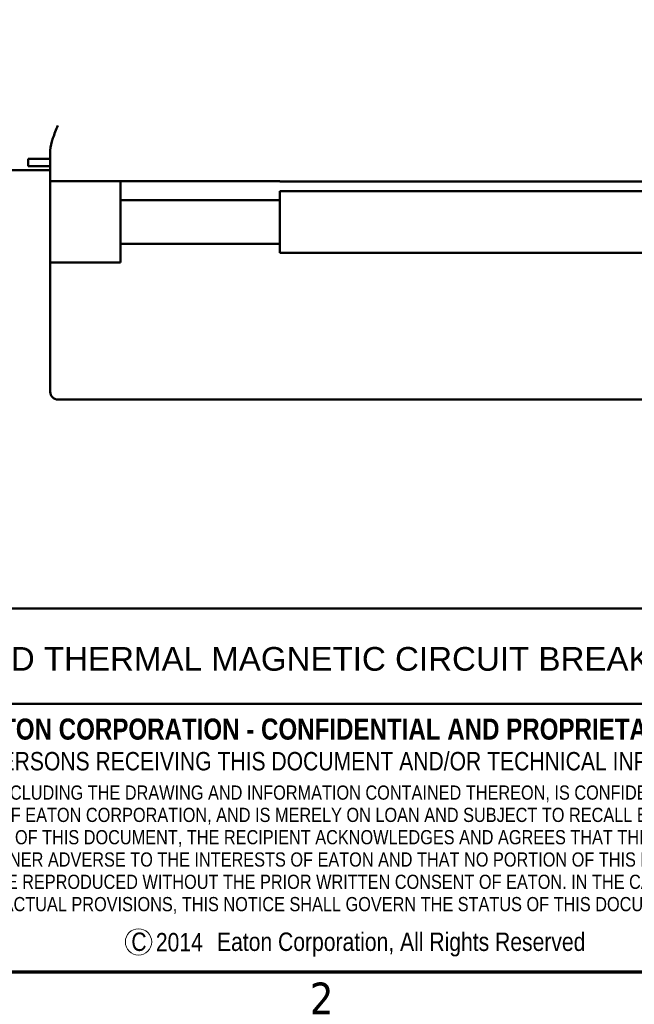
# Model space of a CAD drawing. Header units: inches. Extents: x 0.1 to 18.7, y 0.4 to 11.8.
# Tile 3 of 26: x 10.5 to 13.1, y 0.6 to 4.7. Entities that reach past the tile are written whole.
import ezdxf

# ---------------------------------------------------------------- set-up
doc = ezdxf.new("R2010")
doc.units = ezdxf.units.IN
doc.header["$LTSCALE"] = 1.111111
doc.header["$MEASUREMENT"] = 0
for name, color, linetype, lineweight in [('Border (ANSI)', 7, 'Continuous', 70), ('Title (ANSI)', 7, 'Continuous', 50), ('Visible (ANSI)', 7, 'Continuous', 50)]:
    doc.layers.add(name, color=color, linetype=linetype, lineweight=lineweight)
doc.layers.add('FORMAT', color=5, linetype='Continuous', lineweight=25, true_color=0x0000ff)
doc.styles.add('Note Text (ANSI)', font='tahoma.ttf')
doc.styles.add('Text Style107', font='arialbd.ttf')
doc.styles.add('Text Style109', font='arialbd.ttf')
doc.styles.add('Text Style47', font='ARIALN.TTF')
doc.styles.add('Text Style50', font='arial.ttf')
doc.styles.add('Text Style55', font='arial.ttf')
doc.styles.add('Text Style59', font='arial.ttf')

# ---------------------------------------------------------------- blocks, each defined once
blk = doc.blocks.new('Borders Default Border')
at = {"layer": 'Border (ANSI)', "flags": 128}
blk.add_lwpolyline([(0.38, 0.62), (0.38, 10.38), (16.62, 10.38), (16.62, 0.62), (0.38, 0.62)], dxfattribs=at)
at = {"layer": 'Border (ANSI)', "insert": (10.5886, 0.46), "char_height": 0.12, "attachment_point": 7, "style": 'Note Text (ANSI)'}
blk.add_mtext('2', dxfattribs=at)
blk = doc.blocks.new('Title Blocks ICD TITLE BLOCK MM CUSTOMER')
at = {"layer": 'FORMAT', "color": 7, "linetype": 'Continuous', "lineweight": 5}
blk.add_circle((4.5794, 7.3068), 0.05, dxfattribs=at)
at = {"layer": 'Title (ANSI)'}
for p, q in [((3.2614, 8.5744), (11.2614, 8.5744)), ((3.2614, 8.212), (11.2564, 8.212)), ((11.2614, 7.1921), (3.2614, 7.1921))]:
    blk.add_line(p, q, dxfattribs=at)
at = {"layer": 'Title (ANSI)', "attachment_point": 5, "style": 'Note Text (ANSI)'}
for s, insert, char_height in [('\\fArial Narrow|b1|i0;\\H0.0800;EATON CORPORATION - CONFIDENTIAL AND PROPRIETARY', (5.284, 8.115), 0.08), ('\\fArial Narrow|b0|i0;\\H0.0700;NOTICE TO PERSONS RECEIVING THIS DOCUMENT AND/OR TECHNICAL INFORMATION', (5.2422, 7.9931), 0.07), ('\\fArial Narrow|b0|i0;\\H0.0700;C            Eaton Corporation, All Rights Reserved', (5.4146, 7.2968), 0.07)]:
    blk.add_mtext(s, dxfattribs=dict(at, insert=insert, char_height=char_height))
at = {"layer": 'Title (ANSI)', "insert": (5.2662, 7.9013), "char_height": 0.054, "attachment_point": 2, "line_spacing_factor": 0.941891, "style": 'Note Text (ANSI)'}
blk.add_mtext('\\fArial Narrow|b0|i0;\\H0.0540;THIS DOCUMENT, INCLUDING THE DRAWING AND INFORMATION CONTAINED THEREON, IS CONFIDENTIAL AND IS THE \\PEXCLUSIVE PROPERTY OF EATON CORPORATION, AND IS MERELY ON LOAN AND SUBJECT TO RECALL BY EATON AT ANY TIME.\\PBY TAKING POSSESSION OF THIS DOCUMENT, THE RECIPIENT ACKNOWLEDGES AND AGREES THAT THIS DOCUMENT CANNOT\\PBE USED IN ANY MANNER ADVERSE TO THE INTERESTS OF EATON AND THAT NO PORTION OF THIS DOCUMENT MAY BE\\PCOPIED OR OTHERWISE REPRODUCED WITHOUT THE PRIOR WRITTEN CONSENT OF EATON. IN THE CASE OF CONFLICTING\\PCONTRACTUAL PROVISIONS, THIS NOTICE SHALL GOVERN THE STATUS OF THIS DOCUMENT.', dxfattribs=at)
at = {"layer": 'Title (ANSI)'}
for tag, p, height, style in [('<TITLE_1>_001', (3.5634, 8.3375), 0.09, 'Text Style50'), ('DESIGNER_001', (8.7791, 8.3294), 0.09, 'Text Style50'), ('<DRAWN_DATE>_001', (10.5606, 8.3294), 0.09, 'Text Style50'), ('<PART_NUMBER>_001', (8.8273, 7.9147), 0.24, 'Text Style109'), ('Sheet_Size_001', (7.3651, 7.9055), 0.13, 'Text Style55'), ('<REVISION_NUMBER>_001', (10.7717, 7.8528), 0.18, 'Text Style107'), ('COPYRIGHT_YEAR_001', (4.6229, 7.2707), 0.07, 'Text Style47'), ('Sheet_Number_001', (10.8001, 7.2619), 0.08, 'Text Style59'), ('Number_of_sheets_001', (11.097, 7.2619), 0.08, 'Text Style59'), ('<SCALE>_001', (9.8254, 7.2503), 0.08, 'Text Style59')]:
    blk.add_attdef(tag, p, '', height=height, dxfattribs=dict(at, style=style))

msp = doc.modelspace()

# ---------------------------------------------------------------- linework, layer by layer
at = {"layer": 'Visible (ANSI)'}
for p, q in [((10.6697, 4.0289), (10.6697, 4.159)), ((10.5767, 4.1239), (10.6697, 4.1239)), ((10.5767, 4.0919), (10.5767, 4.1239)), ((10.6697, 4.0759), (10.5047, 4.0759)), ((10.6697, 4.0919), (10.5767, 4.0919)), ((10.6697, 3.6849), (10.6697, 4.0289)), ((10.6697, 4.0289), (10.7017, 4.0289)), ((11.6387, 4.0289), (10.7017, 4.0289)), ((10.9667, 3.9494), (10.9667, 4.0289)), ((11.6387, 4.0289), (11.6387, 4.0269)), ((11.6387, 4.0269), (13.7957, 4.0269)), ((11.6387, 3.9494), (11.6387, 3.9869)), ((11.6387, 3.9869), (13.7957, 3.9869)), ((10.9667, 3.9494), (10.9667, 3.7644)), ((11.6387, 3.9494), (10.9667, 3.9494)), ((11.6387, 3.7644), (11.6387, 3.9494)), ((10.9667, 3.7644), (10.9667, 3.6849)), ((11.6387, 3.7644), (10.9667, 3.7644)), ((11.6387, 3.7269), (11.6387, 3.7644)), ((11.6387, 3.7269), (13.7957, 3.7269)), ((10.6697, 3.2949), (10.6697, 3.6849)), ((10.7017, 3.6849), (10.6697, 3.6849)), ((10.7017, 3.6849), (10.9667, 3.6849)), ((10.6697, 3.2949), (10.6697, 3.1389)), ((10.7017, 3.1069), (13.7957, 3.1069))]:
    msp.add_line(p, q, dxfattribs=at)
msp.add_arc((10.7017, 3.1389), 0.032, 179.9997, 270, dxfattribs=at)
msp.add_open_spline([(10.6697, 4.159), (10.6697, 4.1744), (10.6744, 4.1919), (10.6868, 4.228), (10.6946, 4.2467), (10.7017, 4.2639)], degree=3, knots=[-0.2841359, -0.2841359, -0.2841359, -0.2841359, -0.142068, -0.142068, 0, 0, 0, 0], dxfattribs=at)

# ---------------------------------------------------------------- block references
at = {"xscale": 1.111111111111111, "yscale": 1.111111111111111, "zscale": 1.111111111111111}
msp.add_blockref('Borders Default Border', (0, 0), dxfattribs=at)
ref = msp.add_blockref('Title Blocks ICD TITLE BLOCK MM CUSTOMER', (5.954, -7.3023), dxfattribs=dict(xscale=1.111111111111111, yscale=1.111111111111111, zscale=1.111111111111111))
ref.add_attrib('<TITLE_1>_001', 'TYPE HFD THERMAL MAGNETIC CIRCUIT BREAKERS THREE POLE, SERIES C', (9.9133, 1.9616), dxfattribs={"layer": 'Title (ANSI)', "height": 0.1, "style": 'Text Style50'})
ref.add_attrib('COPYRIGHT_YEAR_001', ' 2014', (11.0906, 0.7762), dxfattribs={"layer": 'Title (ANSI)', "height": 0.07778, "style": 'Text Style47'})

doc.saveas('drawing.dxf')
